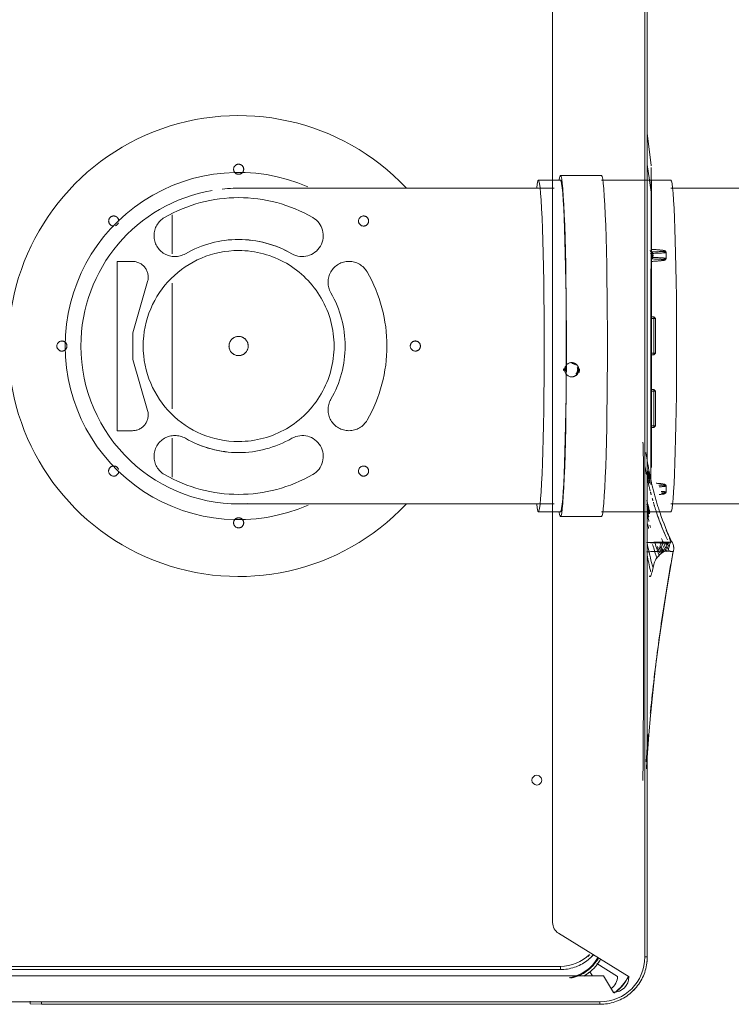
# Model space of a CAD drawing. Header units: millimetres. Extents: x 19410 to 41495, y 2709 to 43021.
# Tile 38 of 52: x 30325 to 30550, y 35835 to 36147. Entities that reach past the tile are written whole.
import ezdxf

# ---------------------------------------------------------------- set-up
doc = ezdxf.new("R2010")
doc.units = ezdxf.units.MM
doc.linetypes.add('ADSK_Скрыто', pattern=[300, 150, -150])
for name, color, linetype, lineweight in [('A-DETL-____-HDLN', 90, 'ADSK_Скрыто', 9), ('G-XREF-____-OTLN', 8, 'Continuous', 9), ('M-EQPM-____-OTLN', 50, 'Continuous', 20)]:
    doc.layers.add(name, color=color, linetype=linetype, lineweight=lineweight)

# ---------------------------------------------------------------- blocks, each defined once
blk = doc.blocks.new('daa-oborudovanie-komplektkoaksialnogodymoxoda-sudliniteliami-1 - 60_100-V8-В_Этаж 02_Вентиляция')
at = {"layer": 'M-EQPM-____-OTLN', "color": 94}
for p, q in [((114.99, 54), (102, 54)), ((102, 52.5), (95, 52.5)), ((136.98, 52.5), (114.99, 52.5)), ((600, 50), (136.98, 50)), ((95, -52.5), (102, -52.5)), ((114.99, -52.5), (136.98, -52.5)), ((136.98, -50), (600, -50)), ((102, -54), (114.99, -54))]:
    blk.add_line(p, q, dxfattribs=at)
at = {"layer": 'M-EQPM-____-OTLN', "color": 94, "flags": 128}
for points in [[(100, 50), (96, 50), (92.01, 50), (88.03, 50), (84.07, 50), (80.13, 50), (76.23, 50), (72.36, 50), (68.54, 50), (64.77, 50), (61.06, 50), (57.41, 50), (53.82, 50), (50.31, 50), (46.88, 50), (43.54, 50), (40.28, 50), (37.12, 50), (34.06, 50), (31.11, 50), (28.26, 50), (25.54, 50), (22.93, 50), (20.44, 50), (18.08, 50), (15.85, 50), (13.76, 50), (11.8, 50), (9.99, 50), (8.32, 50), (6.8, 50), (5.42, 50), (4.2, 50), (3.13, 50), (2.21, 50), (1.46, 50), (0.85, 50), (0.41, 50), (0.13, 50), (0.01, 50), (0, 50)], [(0, -50), (0.08, -50), (0.32, -50), (0.72, -50), (1.28, -50), (1.99, -50), (2.87, -50), (3.89, -50), (5.08, -50), (6.41, -50), (7.89, -50), (9.52, -50), (11.3, -50), (13.22, -50), (15.27, -50), (17.47, -50), (19.79, -50), (22.24, -50), (24.82, -50), (27.52, -50), (30.33, -50), (33.25, -50), (36.28, -50), (39.42, -50), (42.65, -50), (45.97, -50), (49.38, -50), (52.87, -50), (56.43, -50), (60.07, -50), (63.76, -50), (67.52, -50), (71.33, -50), (75.18, -50), (79.08, -50), (83, -50), (86.96, -50), (90.93, -50), (94.92, -50), (98.92, -50), (100, -50)]]:
    blk.add_lwpolyline(points, dxfattribs=at)
at = {"layer": 'M-EQPM-____-OTLN', "color": 94}
for radius, start, end in [(73, 43.3605, 180), (55, 66.4461, 180), (50, 88.0259, 95.986), (50, 99.6828, 180), (73, 180, 316.632), (55, 180, 293.6321), (50, 180, 273.1208)]:
    blk.add_arc((0, 0), radius, start, end, dxfattribs=at)
for centre, major_axis, start_param, end_param in [((102, 0), (0, 54), 0, 0.213423), ((102, 0), (0, 54), 3.141593, 6.283185), ((114.99, 0), (0, 54), 3.141593, 6.283185), ((95, 0), (0, 52.5), 0, 0.298494), ((95, 0), (0, 52.5), 3.141593, 6.283185), ((102, 0), (0, 52.5), 3.141593, 6.283185), ((136.98, 0), (0, 52.5), 3.141593, 6.283185), ((95, 0), (0, 52.5), 2.842499, 3.141593), ((102, 0), (0, 54), 2.92817, 3.141593)]:
    blk.add_ellipse(centre, major_axis=major_axis, ratio=0.034899, start_param=start_param, end_param=end_param, dxfattribs=at)
blk = doc.blocks.new('City Class FR - City Class F_iam-V6-В_Этаж 02_Вентиляция')
at = {"layer": 'A-DETL-____-HDLN'}
for p, q in [((16.49, -107.65), (-37.14, -107.77)), ((-37.14, -107.77), (-37.13, -112.62)), ((16.5, -112.5), (16.49, -107.65)), ((-30.74, -117.41), (-14.53, -112.72)), ((-14.53, -112.72), (-6.11, -112.7)), ((-6.11, -112.7), (10.13, -117.32)), ((-39.52, -125.18), (-51.87, -125.21)), ((9.64, -125.08), (-30.22, -125.16)), ((31.29, -125.03), (18.94, -125.06)), ((-43.96, -144.65), (-43.96, -144.66)), ((23.47, -147.74), (23.47, -147.74)), ((42.42, -245.6), (-62.48, -245.83)), ((-41.1, -274.42), (-40.4, -274.39)), ((-62.42, -275.03), (-8, -274.91)), ((-62.41, -275.83), (-8, -275.71)), ((-62.41, -275.83), (-8, -275.71)), ((38.72, -276.89), (-48.43, -277.11)), ((-39.23, -277.04), (2.71, -276.95)), ((-35.75, -276.93), (-35.75, -277.82)), ((-35.25, -277.82), (-35.25, -276.93)), ((-24.25, -276.91), (-24.25, -277.79)), ((-23.75, -277.79), (-23.75, -276.91)), ((-12.75, -276.89), (-12.75, -277.77)), ((-12.25, -277.77), (-12.25, -276.89)), ((-8, -274.91), (42.49, -274.8)), ((-8, -275.71), (42.49, -275.6)), ((-8, -275.71), (42.49, -275.6)), ((-1.25, -276.86), (-1.25, -277.74)), ((-0.75, -277.74), (-0.75, -276.86)), ((38.72, -276.89), (39.09, -276.89)), ((38.75, -276.78), (42.49, -276.28)), ((47.19, -276.83), (47.21, -276.83)), ((47.3, -276.82), (47.3, -276.75)), ((-35.25, -278.26), (-35.75, -277.76)), ((-35.75, -277.82), (-35.25, -277.82)), ((-35.75, -277.82), (-35.25, -278.32)), ((-24.25, -277.79), (-35.25, -277.82)), ((-35.25, -278.32), (-35.25, -277.82)), ((-35.25, -278.32), (-24.25, -278.29)), ((-23.75, -277.73), (-24.25, -278.23)), ((-24.25, -277.79), (-23.75, -277.79)), ((-24.25, -278.29), (-23.75, -277.79)), ((-24.25, -277.79), (-24.25, -278.29)), ((-12.25, -278.21), (-12.75, -277.71)), ((-12.75, -277.77), (-12.25, -277.77)), ((-12.75, -277.77), (-12.25, -278.27)), ((-1.25, -277.74), (-12.25, -277.77)), ((-12.25, -278.27), (-12.25, -277.77)), ((-1.25, -278.24), (-12.25, -278.27)), ((-0.75, -277.68), (-1.25, -278.18)), ((-1.25, -277.74), (-0.75, -277.74)), ((-1.25, -278.24), (-0.75, -277.74)), ((-1.25, -277.74), (-1.25, -278.24)), ((-72.43, -282.56), (-72.44, -282.52)), ((-72.43, -282.62), (-72.43, -282.59)), ((-72.43, -282.68), (-72.43, -282.65)), ((-72, -283.56), (-72, -283.59))]:
    blk.add_line(p, q, dxfattribs=at)
at = {"layer": 'A-DETL-____-HDLN', "flags": 128}
for points in [[(-53.78, -276.97), (-9.63, -276.88), (38.75, -276.78)], [(-48.43, -277.11), (-9.66, -277.01), (38.72, -276.89)], [(-39.43, -277.04), (-39.37, -277.04), (-39.23, -277.04)], [(2.71, -276.95), (2.85, -276.95), (2.91, -276.94)], [(17.77, -281.62), (17.47, -281.49), (17.36, -281.36), (17.3, -281.25), (17.27, -281.16), (17.24, -281.07), (17.22, -280.97), (17.19, -280.86), (17.17, -280.74), (17.15, -280.61), (17.13, -280.47), (17.11, -280.32), (17.09, -280.16), (17.07, -279.98), (17.05, -279.79), (17.03, -279.59), (17.01, -279.38), (16.99, -279.16), (16.97, -278.93), (16.95, -278.68), (16.93, -278.43), (16.92, -278.17), (16.9, -277.9), (16.88, -277.62), (16.87, -277.33), (16.85, -277.03), (16.85, -276.96)], [(18.09, -276.83), (18.65, -277.46), (18.7, -277.46), (18.72, -277.46), (18.72, -277.46), (18.73, -277.46), (18.73, -277.46), (18.73, -277.46), (18.74, -277.46), (18.74, -277.46)], [(19.5, -276.71), (18.84, -277.46), (18.8, -277.46), (18.78, -277.46), (18.77, -277.46), (18.77, -277.46), (18.76, -277.46), (18.76, -277.46), (18.76, -277.46), (18.76, -277.46)], [(19.75, -281.62), (20.04, -281.49), (20.16, -281.35), (20.21, -281.25), (20.25, -281.15), (20.28, -281.06), (20.3, -280.96), (20.32, -280.85), (20.34, -280.74), (20.37, -280.61), (20.39, -280.47), (20.41, -280.31), (20.43, -280.15), (20.44, -279.97), (20.46, -279.78), (20.48, -279.58), (20.5, -279.37), (20.52, -279.15), (20.54, -278.92), (20.56, -278.68), (20.57, -278.42), (20.59, -278.16), (20.61, -277.89), (20.62, -277.61), (20.64, -277.32), (20.65, -277.02), (20.66, -276.96)], [(-56.23, -281.78), (-56.53, -281.65), (-56.64, -281.52), (-56.7, -281.41), (-56.73, -281.32), (-56.76, -281.23), (-56.78, -281.13), (-56.81, -281.02), (-56.83, -280.9), (-56.85, -280.77), (-56.87, -280.63), (-56.89, -280.48), (-56.91, -280.32), (-56.93, -280.14), (-56.95, -279.95), (-56.97, -279.75), (-56.99, -279.54)], [(-54.25, -281.78), (-53.96, -281.65), (-53.84, -281.51), (-53.79, -281.41), (-53.75, -281.31), (-53.72, -281.22), (-53.7, -281.12), (-53.68, -281.01), (-53.66, -280.9), (-53.63, -280.77), (-53.61, -280.63), (-53.59, -280.47), (-53.57, -280.31), (-53.56, -280.13), (-53.54, -279.95), (-53.52, -279.75), (-53.5, -279.53), (-53.48, -279.31), (-53.46, -279.08), (-53.44, -278.84), (-53.43, -278.58)], [(-56.23, -281.78), (-55.86, -281.81), (-55.48, -281.83), (-55.1, -281.83), (-54.72, -281.82), (-54.35, -281.79), (-54.25, -281.78)], [(17.77, -281.62), (18.14, -281.65), (18.52, -281.67), (18.9, -281.67), (19.28, -281.65), (19.65, -281.63), (19.75, -281.62)], [(-73.47, -284.19), (-73.55, -284.2), (-73.63, -284.21), (-73.71, -284.22), (-73.78, -284.22), (-73.86, -284.23)]]:
    blk.add_lwpolyline(points, dxfattribs=at)
at = {"layer": 'A-DETL-____-HDLN'}
for centre, major_axis, ratio, start_param, end_param in [((-10.37, -90.2), (-1.6, 0.07), 0.999987, 3.189473, 6.331065), ((-10.37, -90.2), (-1.6, 0.07), 0.999987, 0.04788, 3.189473), ((-49.93, -106.69), (-1.6, 0.07), 0.999987, 3.189473, 6.331065), ((29.27, -106.52), (-1.6, 0.07), 0.999987, 3.189473, 6.331065), ((-49.93, -106.69), (-1.6, 0.07), 0.999987, 0.04788, 1.618676), ((-49.93, -106.69), (-1.6, 0.07), 0.999987, 1.917265, 3.141593), ((29.27, -106.52), (-1.6, 0.07), 0.999987, 0.402025, 1.264023), ((29.27, -106.52), (-1.6, 0.07), 0.999987, 1.618676, 3.189473), ((-10.24, -146.2), (-30.22, 1.38), 0.999987, 3.189473, 6.331065), ((-32.13, -112.6), (-4.99, 0.23), 0.999987, 0.04788, 1.897929), ((11.5, -112.51), (-4.99, 0.23), 0.999987, 1.339424, 3.189473), ((24.68, -125.94), (-6.62, 0.3), 0.999987, 3.713071, 6.854664), ((-45.25, -126.09), (-6.62, 0.3), 0.999987, 2.665874, 5.807467), ((-10.24, -146.2), (-46.95, 2.15), 0.999987, 5.807467, 6.854664), ((-10.24, -146.2), (-46.95, 2.15), 0.999987, 2.665874, 3.713071), ((-10.24, -146.2), (-33.71, 1.54), 0.999987, 5.807467, 6.854664), ((-10.24, -146.2), (-33.71, 1.54), 0.999987, 5.807595, 6.331065), ((-10.24, -146.2), (-33.71, 1.54), 0.999987, 2.665874, 3.713071), ((-66.24, -146.32), (-1.6, 0.07), 0.999987, 3.189473, 6.331065), ((-66.24, -146.32), (-1.6, 0.07), 0.999987, 0.04788, 3.189473), ((-10.24, -146.2), (-30.22, 1.38), 0.999987, 0.04788, 3.189473), ((-10.24, -146.2), (-33.71, 1.54), 0.999987, 2.665874, 3.189473), ((45.76, -146.08), (-1.6, 0.07), 0.999987, 3.189473, 6.331065), ((45.76, -146.08), (-1.6, 0.07), 0.999987, 0.04788, 3.189473), ((-45.17, -166.46), (-6.62, 0.3), 0.999987, 0.571479, 3.713071), ((24.77, -166.31), (-6.62, 0.3), 0.999987, 5.807467, 8.949059), ((-30.36, -181.21), (-6.62, 0.3), 0.999987, 4.23667, 7.378263), ((10.02, -181.12), (-6.62, 0.3), 0.999987, 2.142275, 5.283868), ((-10.24, -146.2), (-33.71, 1.54), 0.999987, 1.095078, 2.142275), ((-49.76, -185.88), (-1.6, 0.07), 0.999987, 3.189473, 6.331065), ((-49.76, -185.88), (-1.6, 0.07), 0.999987, 0.04788, 3.189473), ((-10.24, -146.2), (-46.95, 2.15), 0.999987, 1.095078, 2.142275), ((29.44, -185.71), (-1.6, 0.07), 0.999987, 3.189473, 6.331065), ((29.44, -185.71), (-1.6, 0.07), 0.999987, 0.04788, 3.189473), ((-10.12, -202.2), (-1.6, 0.07), 0.999987, 3.189473, 6.331065), ((-10.12, -202.2), (-1.6, 0.07), 0.999987, 0.04788, 3.189473), ((-17.52, -251.77), (-2.25, 0.1), 0.999987, 3.189473, 6.331065), ((-17.52, -251.72), (-2.5, 0.11), 0.999987, 4.581485, 4.843332), ((-17.52, -251.77), (-2.25, 0.1), 0.999987, 0.04788, 3.189473), ((-17.51, -251.71), (-2, 0.09), 0.999987, 4.142626, 4.986416), ((-17.51, -251.66), (-2, 0.09), 0.999987, 4.177243, 4.89457), ((-17.51, -251.71), (-2, 0.09), 0.999987, 2.52273, 3.141593), ((-17.51, -251.66), (-2, 0.09), 0.999987, 0.864511, 1.970028), ((-17.51, -251.71), (-2, 0.09), 0.999987, 0.899128, 1.95187), ((-17.52, -251.72), (-2.5, 0.11), 0.999987, 1.271607, 1.737534), ((17.35, -276.94), (0.499, 0.026), 0.526838, 3.080388, 3.141593), ((17.14, -272.26), (-0.18, 8.87), 0.051989, 2.126511, 4.14449), ((18.13, -277.01), (-0.5, 0.007), 0.537135, 0.061675, 1.509599), ((17.58, -272.25), (-0.19, 9.37), 0.051989, 3.135501, 4.14449), ((19.37, -277.01), (0.5, 0.009), 0.537128, 4.772998, 6.220923), ((19.89, -272.24), (0.15, 9.37), 0.052485, 2.138704, 3.147693), ((20.33, -272.25), (0.14, 8.88), 0.052485, 2.138704, 4.156683), ((20.16, -276.93), (-0.499, 0.024), 0.526816, 3.141593, 3.20338), ((-56.86, -272.42), (-0.18, 8.87), 0.051989, 2.688037, 3.615339), ((-56.42, -272.41), (-0.19, 9.37), 0.051989, 2.576385, 3.135162), ((-56.42, -272.41), (-0.19, 9.37), 0.051989, 3.135501, 3.734914), ((-54.11, -272.4), (0.15, 9.37), 0.052485, 2.450078, 3.147693), ((-54.11, -272.4), (0.15, 9.37), 0.052485, 3.148085, 3.729955), ((-53.67, -272.41), (0.14, 8.88), 0.052485, 2.499231, 3.818154), ((17.58, -272.25), (-0.19, 9.37), 0.051989, 2.548225, 3.135162), ((19.89, -272.24), (0.15, 9.37), 0.052485, 3.148085, 3.729955)]:
    blk.add_ellipse(centre, major_axis=major_axis, ratio=ratio, start_param=start_param, end_param=end_param, dxfattribs=at)
for points, knots in [([(-60.05, -275.7), (-60.68, -275.81), (-61.72, -275.99), (-62.74, -276.19), (-63.15, -276.27)], [0.6590326, 0.6590326, 0.6590326, 0.6590326, 0.6875, 0.70622811, 0.70622811, 0.70622811, 0.70622811]), ([(-63.1, -276.55), (-62.62, -276.42), (-61.59, -276.16), (-60.55, -275.91), (-59.98, -275.78)], [-0.7725632, -0.7725632, -0.7725632, -0.7725632, -0.75, -0.72363241, -0.72363241, -0.72363241, -0.72363241]), ([(-62.73, -279.84), (-60.71, -279.15), (-54.46, -277.25), (-48.05, -275.99), (-43.7, -275.36)], [0.1524432, 0.1524432, 0.1524432, 0.1524432, 0.25, 0.4509828, 0.4509828, 0.4509828, 0.4509828]), ([(-62.65, -276.64), (-62.08, -276.49), (-60.82, -276.16), (-59.53, -275.85), (-58.83, -275.69)], [-0.77724897, -0.77724897, -0.77724897, -0.77724897, -0.75, -0.71728446, -0.71728446, -0.71728446, -0.71728446]), ([(-49.56, -275.74), (-50.28, -275.87), (-51.56, -276.12), (-52.84, -276.39), (-53.41, -276.52)], [0.63333895, 0.63333895, 0.63333895, 0.63333895, 0.66666667, 0.69357634, 0.69357634, 0.69357634, 0.69357634]), ([(-49.73, -275.9), (-50.32, -276.01), (-51.36, -276.22), (-52.41, -276.44), (-52.87, -276.54)], [0.63917647, 0.63917647, 0.63917647, 0.63917647, 0.66666667, 0.68828435, 0.68828435, 0.68828435, 0.68828435]), ([(-49.75, -276.02), (-50.3, -276.12), (-51.11, -276.28), (-51.92, -276.46), (-52.19, -276.51)], [0.64100277, 0.64100277, 0.64100277, 0.64100277, 0.66666667, 0.6792578, 0.6792578, 0.6792578, 0.6792578]), ([(-50.53, -275.84), (-50.98, -275.93), (-51.53, -276.03), (-52.08, -276.14), (-52.18, -276.17)], [-0.35431054, -0.35431054, -0.35431054, -0.35431054, -0.33333333, -0.32858391, -0.32858391, -0.32858391, -0.32858391]), ([(-50.69, -276.3), (-50.91, -276.35), (-51.39, -276.44), (-51.87, -276.55), (-52.13, -276.6)], [0.65642177, 0.65642177, 0.65642177, 0.65642177, 0.66666667, 0.67892034, 0.67892034, 0.67892034, 0.67892034]), ([(-50.64, -276.38), (-50.87, -276.43), (-51.36, -276.53), (-51.85, -276.64), (-52.1, -276.69)], [0.65582065, 0.65582065, 0.65582065, 0.65582065, 0.66666667, 0.67885603, 0.67885603, 0.67885603, 0.67885603]), ([(-50.59, -276.46), (-50.83, -276.51), (-51.34, -276.62), (-51.84, -276.73), (-52.1, -276.78)], [0.6552338, 0.6552338, 0.6552338, 0.6552338, 0.66666667, 0.67899935, 0.67899935, 0.67899935, 0.67899935]), ([(-49.57, -276.35), (-50.15, -276.46), (-50.95, -276.63), (-51.75, -276.8), (-51.97, -276.85)], [0.63938648, 0.63938648, 0.63938648, 0.63938648, 0.66666667, 0.67711014, 0.67711014, 0.67711014, 0.67711014]), ([(18.07, -276.88), (18.1, -276.94), (18.16, -277.03), (18.29, -277.14), (18.48, -277.25), (18.63, -277.27), (18.75, -277.28)], [0.1875, 0.1875, 0.1875, 0.1875, 0.375, 0.53125, 0.6875, 1, 1, 1, 1]), ([(18.75, -277.28), (18.82, -277.27), (18.94, -277.26), (19.11, -277.2), (19.26, -277.1), (19.33, -277.02), (19.36, -276.98)], [0, 0, 0, 0, 0.1875, 0.375, 0.53125, 0.6875, 0.6875, 0.6875, 0.6875]), ([(42.55, -276.86), (42.39, -276.86), (41.98, -276.86), (41.29, -276.86), (40.61, -276.86), (40.05, -276.85), (39.63, -276.84), (39.27, -276.83), (38.98, -276.81), (38.83, -276.8), (38.75, -276.78)], [0.7113946, 0.7113946, 0.7113946, 0.7113946, 0.75, 0.8125, 0.875, 0.90625, 0.9375, 0.96875, 0.984375, 1, 1, 1, 1])]:
    blk.add_open_spline(points, degree=3, knots=knots, dxfattribs=at)
for points in [[(-62.48, -276.16), (-61.85, -276.01), (-61.22, -275.86), (-60.57, -275.71)], [(-62.45, -275.9), (-62.2, -275.85), (-61.95, -275.79), (-61.7, -275.73)], [(-59.02, -277.61), (-58.75, -277.53), (-58.47, -277.45), (-58.2, -277.38)], [(-57.06, -277.06), (-56.75, -276.98), (-56.44, -276.9), (-56.14, -276.82)], [(-55.82, -276.73), (-54.42, -276.38), (-53.01, -276.05), (-51.6, -275.74)], [(-50.68, -275.55), (-49.66, -275.35), (-48.64, -275.15), (-47.61, -274.97)], [(17.6, -276.88), (17.62, -276.93), (17.63, -276.98), (17.63, -277.02)], [(18.09, -277.28), (18.1, -277.18), (18.08, -277.08), (18.04, -276.99)], [(19.45, -276.98), (19.42, -277.08), (19.4, -277.18), (19.4, -277.28)], [(19.87, -277.02), (19.86, -276.97), (19.88, -276.88), (19.97, -276.74), (20.11, -276.63), (20.22, -276.58), (20.28, -276.57)], [(38.72, -276.89), (38.73, -276.89), (38.73, -276.88), (38.74, -276.87)], [(42.5, -276.88), (41.42, -276.88), (40.16, -276.89), (38.72, -276.89)], [(47.18, -276.82), (47.15, -276.83), (47.12, -276.83), (47.08, -276.83)], [(47.24, -276.82), (47.24, -276.82), (47.23, -276.82), (47.21, -276.83)], [(-62.54, -278.72), (-61.52, -278.37), (-60.49, -278.05), (-59.45, -277.74)], [(-74.84, -283.08), (-74.83, -283.12), (-74.83, -283.13), (-74.83, -283.13)], [(-74.83, -283.13), (-74.83, -283.13), (-74.82, -283.1), (-74.82, -283.06)], [(-72.86, -282.2), (-72.89, -282.19), (-72.92, -282.18), (-72.96, -282.17)], [(-72.58, -282.34), (-72.6, -282.32), (-72.63, -282.3), (-72.67, -282.29)], [(-72.52, -282.38), (-72.54, -282.36), (-72.56, -282.35), (-72.58, -282.34)], [(-72.51, -283.06), (-72.47, -283.07), (-72.44, -283.08), (-72.41, -283.1)], [(-72.46, -282.45), (-72.47, -282.44), (-72.47, -282.43), (-72.48, -282.42)], [(-72.42, -282.78), (-72.43, -282.78), (-72.43, -282.74), (-72.43, -282.69)], [(-72.42, -282.74), (-72.42, -282.77), (-72.42, -282.78), (-72.42, -282.78)], [(-72.21, -283.18), (-72.18, -283.2), (-72.16, -283.21), (-72.13, -283.23)], [(-72.13, -283.23), (-72.11, -283.24), (-72.08, -283.27), (-72.05, -283.3), (-72.04, -283.31)], [(-72, -283.59), (-72, -283.65), (-72.01, -283.69), (-72.01, -283.69)], [(-72.01, -283.69), (-72.01, -283.7), (-72.01, -283.69), (-72.01, -283.66)], [(-75, -284.12), (-75, -284.12), (-75, -284.09), (-75, -284.04)]]:
    blk.add_open_spline(points, degree=3, dxfattribs=at)
at = {"layer": 'G-XREF-____-OTLN'}
for p, q in [((-209.49, -262.24), (-210.12, 26.85)), ((-218.21, -24.17), (-218.08, -84.17)), ((-207.97, -40.43), (-207.52, -248.62)), ((-207.97, -40.43), (-207.52, -248.62)), ((-206.52, -248.62), (-206.97, -40.43)), ((-218.88, -84.17), (-218.72, -80.55)), ((-218.88, -84.17), (-218.5, -261.17)), ((-218.88, -84.17), (-218.5, -261.17)), ((-218.08, -84.17), (-217.7, -261.17)), ((-62.53, -245.83), (-192.63, -246.11)), ((157.57, -245.35), (42.47, -245.6)), ((-196.03, -248.01), (-209.81, -270.35)), ((-209.5, -258.73), (-208.19, -257.92)), ((-205.56, -260.11), (-209.64, -266.73)), ((-214.7, -265.48), (-209.49, -262.24)), ((-203.47, -275.34), (-62.46, -275.03)), ((-203.46, -276.13), (-62.46, -275.83)), ((-203.46, -276.13), (-62.46, -275.83)), ((42.53, -274.8), (168.53, -274.53)), ((42.54, -275.6), (168.54, -275.33)), ((42.54, -275.6), (168.54, -275.33)), ((42.54, -276.27), (47.56, -275.59)), ((47.19, -276.83), (47.21, -276.83)), ((57.34, -275.57), (47.29, -276.82)), ((47.3, -276.82), (57.33, -275.57)), ((47.3, -276.82), (47.3, -276.75)), ((-72.43, -282.56), (-72.44, -282.52)), ((-72.43, -282.62), (-72.43, -282.59)), ((-72.43, -282.68), (-72.43, -282.65)), ((-72, -283.56), (-72, -283.59))]:
    blk.add_line(p, q, dxfattribs=at)
at = {"layer": 'G-XREF-____-OTLN', "flags": 128}
for points in [[(-207.52, -248.62), (-207.51, -249.18), (-207.47, -249.74), (-207.42, -250.3), (-207.34, -250.85), (-207.24, -251.4), (-207.11, -251.95), (-206.97, -252.49), (-206.8, -253.02), (-206.61, -253.55), (-206.41, -254.07), (-206.18, -254.58), (-205.93, -255.08), (-205.66, -255.57), (-205.37, -256.05), (-205.06, -256.52), (-204.73, -256.98), (-204.39, -257.42), (-204.03, -257.85), (-203.65, -258.26), (-203.25, -258.66), (-202.84, -259.04)], [(-218.5, -261.17), (-218.48, -261.77), (-218.45, -262.36), (-218.38, -262.96), (-218.3, -263.56), (-218.19, -264.15), (-218.06, -264.73), (-217.9, -265.31), (-217.72, -265.88), (-217.52, -266.45), (-217.3, -267), (-217.05, -267.55), (-216.79, -268.09), (-216.5, -268.61), (-216.19, -269.13), (-215.86, -269.63), (-215.51, -270.12), (-215.14, -270.59), (-214.75, -271.05), (-214.35, -271.49), (-213.92, -271.92), (-213.48, -272.32), (-213.03, -272.71), (-212.56, -273.09), (-212.07, -273.44), (-211.57, -273.77), (-211.06, -274.09), (-210.54, -274.38), (-210, -274.65), (-209.46, -274.9), (-208.9, -275.13), (-208.34, -275.33), (-207.77, -275.51), (-207.19, -275.67), (-206.6, -275.81), (-206.01, -275.92), (-205.42, -276.01), (-204.82, -276.07), (-204.22, -276.12), (-203.63, -276.13), (-203.46, -276.13)], [(-72.19, -274.69), (-64.49, -274.65), (-57.96, -274.62), (-52.55, -274.58), (-48.02, -274.54), (-41.82, -274.44), (-41.1, -274.42)], [(-147.61, -274.58), (-146.91, -274.59), (-142.2, -274.65), (-134.02, -274.7), (-122.97, -274.72), (-116.49, -274.72), (-104.94, -274.72), (-89.02, -274.71), (-75.18, -274.69)], [(-143.85, -275.72), (-143.21, -275.74), (-133.08, -276.42), (-126.96, -276.95), (-119.75, -277.66), (-111.53, -278.58), (-102.2, -279.77), (-87.51, -281.94), (-74.99, -284.07)], [(-72.19, -274.69), (-72.81, -274.69), (-73.4, -274.69), (-74.44, -274.69), (-75.18, -274.7)], [(-72.01, -283.7), (-72.76, -284.01), (-73.12, -284.12), (-73.3, -284.16), (-73.47, -284.19), (-73.55, -284.2), (-73.63, -284.21), (-73.71, -284.22), (-73.78, -284.22), (-73.86, -284.23), (-74.01, -284.23), (-75.01, -284.13)]]:
    blk.add_lwpolyline(points, dxfattribs=at)
at = {"layer": 'G-XREF-____-OTLN'}
for centre, major_axis, ratio, start_param, end_param in [((-217.92, -80.55), (0.8, 0.002), 0.005175, 1.570548, 3.141345), ((-218.08, -84.17), (0.8, 0.002), 0.005175, 3.141593, 4.712141), ((-147.54, -241), (-1.55, 0.07), 0.999987, 3.189473, 6.331065), ((-147.54, -241), (-1.55, 0.07), 0.999987, 0.04788, 3.189473), ((-192.62, -250.11), (-4, 0.18), 0.999987, 4.760269, 5.77607), ((-193.52, -248.54), (-13.99, 0.64), 0.999987, 0.04788, 0.106645), ((-206.52, -248.62), (1, 0.002), 0.005175, 3.141593, 4.712141), ((-193.52, -248.59), (-13.99, 0.64), 0.999987, 0.04788, 0.107322), ((-193.52, -248.6), (-12.99, 0.59), 0.999987, 0.04788, 0.833278), ((-197.35, -249.12), (-13.19, 0.6), 0.999987, 0.257568, 0.815669), ((-197.35, -249.12), (-12.99, 0.59), 0.999987, 0.21953, 1.114499), ((-197.35, -249.12), (-13.99, 0.64), 0.999987, 0.603351, 0.701711), ((-197.35, -249.12), (-13.19, 0.6), 0.999987, 0.850861, 1.113796), ((-193.52, -248.59), (-13.99, 0.64), 0.999987, 0.786574, 0.889788), ((-193.52, -248.54), (-13.99, 0.64), 0.999987, 0.833278, 0.89147), ((-193.52, -248.54), (-13.19, 0.6), 0.999987, 0.777606, 0.833278), ((-217.7, -261.16), (0.8, 0.002), 0.005175, 3.141593, 4.712141), ((-203.5, -261.13), (-14.98, 0.69), 0.999987, 0.04788, 0.121252), ((-203.5, -261.14), (-14.19, 0.65), 0.999987, 0.04788, 1.618676), ((-197.35, -249.12), (-13.99, 0.64), 0.999987, 0.967623, 1.05857), ((-209.53, -261.73), (-4.99, 0.23), 0.999987, 0.690904, 1.594062), ((-203.33, -257.52), (-14.16, 0.65), 0.999987, 0.650685, 1.160254), ((-203.33, -257.52), (-14.09, 0.64), 0.999987, 0.651395, 1.161353), ((-209.7, -265.35), (-4.99, 0.23), 0.999987, 0.072495, 1.594062), ((-203.5, -261.13), (-14.98, 0.69), 0.999987, 0.778888, 0.889682), ((-203.5, -261.13), (-14.98, 0.69), 0.999987, 1.474516, 1.618676), ((-203.47, -275.33), (-0.002, 0.8), 0.000248, 1.575972, 3.141593)]:
    blk.add_ellipse(centre, major_axis=major_axis, ratio=ratio, start_param=start_param, end_param=end_param, dxfattribs=at)
for points, knots in [([(-203.82, -260.67), (-203.91, -260.62), (-204.45, -260.31), (-205.42, -259.64), (-206.69, -258.51), (-207.82, -257.25), (-208.74, -255.93), (-209.22, -254.98), (-209.43, -254.5)], [0.1365701, 0.1365701, 0.1365701, 0.1365701, 0.1666667, 0.3333333, 0.5, 0.6666667, 0.8333333, 1, 1, 1, 1]), ([(-209.59, -255.98), (-209.24, -256.62), (-208.52, -257.68), (-207.24, -259.09), (-205.85, -260.33), (-204.84, -261.02), (-204.24, -261.35)], [0.1029926, 0.1029926, 0.1029926, 0.1029926, 0.3333333, 0.5, 0.6666667, 0.8830029, 0.8830029, 0.8830029, 0.8830029]), ([(-75, -284.04), (-75.57, -283.94), (-77.9, -283.52), (-83.74, -282.5), (-92.53, -281.09), (-103.11, -279.57), (-113.72, -278.24), (-121.45, -277.4), (-125.64, -276.98), (-126.29, -276.92)], [-113.969137, -113.969137, -113.969137, -113.969137, -112.219955, -106.876147, -96.188533, -85.500918, -74.813303, -64.125688, -62.174224, -62.174224, -62.174224, -62.174224]), ([(-82.76, -276.52), (-82.84, -276.57), (-82.96, -276.67), (-82.96, -276.86), (-82.58, -277.1), (-81.72, -277.36), (-80.31, -277.68), (-78.96, -277.98), (-78, -278.32), (-77.5, -278.6), (-77.09, -278.9), (-76.53, -279.3), (-75.95, -279.85), (-75.41, -280.57), (-75.03, -281.3), (-74.89, -281.98), (-74.92, -282.8), (-75.07, -283.64), (-75, -284.21), (-75, -284.11), (-75, -284.04)], [0.2, 0.2, 0.2, 0.2, 0.2125, 0.225, 0.25, 0.275, 0.3, 0.35, 0.375, 0.4, 0.425, 0.45, 0.5, 0.55, 0.6, 0.65, 0.7, 0.8, 0.9, 1, 1, 1, 1]), ([(-76.1, -275.78), (-77.8, -276.12), (-79.6, -276.51), (-81.38, -276.93), (-81.53, -276.97)], [-0.20717011, -0.20717011, -0.20717011, -0.20717011, -0.125, -0.1172475, -0.1172475, -0.1172475, -0.1172475]), ([(-79.99, -277.58), (-79.5, -277.45), (-77.03, -276.82), (-74.48, -276.23), (-72.38, -275.8)], [-0.8999686, -0.8999686, -0.8999686, -0.8999686, -0.875, -0.7741154, -0.7741154, -0.7741154, -0.7741154]), ([(-77.28, -278.89), (-76.18, -278.54), (-74.69, -278.08), (-73.18, -277.66), (-72.8, -277.55)], [-0.93240576, -0.93240576, -0.93240576, -0.93240576, -0.875, -0.85609794, -0.85609794, -0.85609794, -0.85609794]), ([(-75.13, -275.59), (-75.12, -275.89), (-75.09, -276.66), (-75.04, -278.1), (-74.98, -279.73), (-74.92, -281.26), (-74.87, -282.52), (-74.84, -283.08), (-74.83, -283.13), (-74.83, -283.13)], [-0.7577692, -0.7577692, -0.7577692, -0.7577692, -0.6666667, -0.5555556, -0.4444444, -0.3333333, -0.2222222, -0.1111111, -0.066232, -0.066232, -0.066232, -0.066232]), ([(-72.21, -275.58), (-72.22, -275.86), (-72.24, -276.59), (-72.28, -277.96), (-72.32, -279.53), (-72.36, -281.01), (-72.4, -282.22), (-72.42, -282.73), (-72.42, -282.78), (-72.42, -282.78)], [0.2459088, 0.2459088, 0.2459088, 0.2459088, 0.3333333, 0.4444444, 0.5555556, 0.6666667, 0.7777778, 0.8888889, 0.928379, 0.928379, 0.928379, 0.928379]), ([(-65.58, -276.37), (-65.15, -276.27), (-64.27, -276.06), (-63.37, -275.85), (-62.9, -275.75)], [-0.77045805, -0.77045805, -0.77045805, -0.77045805, -0.75, -0.72825746, -0.72825746, -0.72825746, -0.72825746]), ([(-64.11, -276.3), (-63.86, -276.24), (-63.33, -276.11), (-62.79, -275.98), (-62.5, -275.91)], [-0.76186594, -0.76186594, -0.76186594, -0.76186594, -0.75, -0.73648801, -0.73648801, -0.73648801, -0.73648801]), ([(44.82, -276.86), (44.44, -276.86), (43.79, -276.86), (43, -276.86), (42.67, -276.86), (42.59, -276.86)], [0.5, 0.5, 0.5, 0.5, 0.625, 0.6875, 0.7079097, 0.7079097, 0.7079097, 0.7079097]), ([(-74.82, -283.06), (-74.82, -283.01), (-74.81, -282.95), (-74.83, -282.85), (-74.88, -282.8), (-74.92, -282.77)], [-1, -1, -1, -1, -0.8, -0.7, -0.6, -0.6, -0.6, -0.6]), ([(-72.01, -283.69), (-72.01, -283.7), (-72.02, -283.65), (-72.02, -283.36), (-72.03, -283.06)], [0.0718029, 0.0718029, 0.0718029, 0.0718029, 0.1111111, 0.2222222, 0.2222222, 0.2222222, 0.2222222])]:
    blk.add_open_spline(points, degree=3, knots=knots, dxfattribs=at)
for points in [[(-136.82, -275.99), (-138.43, -275.86), (-140.04, -275.74), (-141.65, -275.62)], [(-133, -276.3), (-133.91, -276.23), (-134.81, -276.15), (-135.71, -276.08)], [(-72.08, -280.49), (-72.09, -279.99), (-72.11, -278.95), (-72.14, -277.48), (-72.16, -276.28), (-72.17, -275.83), (-72.18, -275.74)], [(-67.77, -276.26), (-67.27, -276.15), (-66.77, -276.03), (-66.27, -275.92)], [(-67.39, -276.83), (-67.17, -276.78), (-66.96, -276.72), (-66.74, -276.66)], [(46.62, -276.84), (46.41, -276.84), (45.9, -276.85), (45.21, -276.85), (44.82, -276.86)], [(47.18, -276.82), (47.15, -276.83), (47.12, -276.83), (47.08, -276.83)], [(47.24, -276.82), (47.24, -276.82), (47.23, -276.82), (47.21, -276.83)], [(-76.48, -279.64), (-75.12, -279.16), (-73.74, -278.7), (-72.34, -278.26)], [(-73.96, -278.87), (-74.53, -279.03), (-75.09, -279.19), (-75.65, -279.36)], [(-74.47, -279.96), (-74.84, -280.08), (-75.21, -280.21), (-75.58, -280.33)], [(-75.56, -279.81), (-74.87, -279.55), (-74.18, -279.3), (-73.48, -279.06)], [(-75.52, -280.28), (-74.91, -280.03), (-74.29, -279.8), (-73.66, -279.57)], [(-75.4, -280.69), (-74.69, -280.4), (-73.99, -280.11), (-73.27, -279.84)], [(-74.37, -280.39), (-74.7, -280.51), (-75.03, -280.63), (-75.36, -280.75)], [(-75.09, -280.99), (-74.15, -280.58), (-73.19, -280.18), (-72.23, -279.8)], [(-74.91, -281.66), (-74.01, -281.23), (-73.1, -280.81), (-72.18, -280.42)], [(-74.13, -281.85), (-73.07, -281.32), (-71.99, -280.83), (-70.91, -280.35)], [(-72.06, -281.92), (-72.06, -281.48), (-72.07, -280.99), (-72.08, -280.49)], [(-72, -283.59), (-69, -282.17), (-65.91, -280.93), (-62.77, -279.86)], [(-71.38, -282.2), (-68.48, -280.88), (-65.55, -279.73), (-62.59, -278.73)], [(-69.56, -281.4), (-67.6, -280.56), (-65.61, -279.79), (-63.6, -279.08)], [(-74.3, -280.84), (-74.58, -280.94), (-74.85, -281.05), (-75.13, -281.16)], [(-74.32, -281.72), (-74.56, -281.83), (-74.79, -281.93), (-75.03, -282.04)], [(-74.94, -282.41), (-74.76, -282.45), (-74.59, -282.5), (-74.44, -282.54)], [(-74.13, -281.85), (-74.24, -281.83), (-74.47, -281.77), (-74.76, -281.7), (-74.91, -281.66)], [(-74.83, -283.13), (-74.83, -283.13), (-74.82, -283.1), (-74.82, -283.06)], [(-72.15, -281.49), (-72.92, -281.82), (-73.68, -282.17), (-74.44, -282.54)], [(-74.44, -282.54), (-74.29, -282.58), (-74.01, -282.65), (-73.78, -282.71), (-73.67, -282.74)], [(-73.38, -282.05), (-73.57, -281.99), (-73.8, -281.94), (-74.13, -281.85)], [(-72.11, -281.99), (-72.63, -282.23), (-73.15, -282.48), (-73.67, -282.74)], [(-73.67, -282.74), (-73.34, -282.82), (-72.88, -282.94), (-72.61, -283.03), (-72.51, -283.06)], [(-72.96, -282.17), (-72.67, -282.02), (-72.38, -281.88), (-72.09, -281.74)], [(-72.86, -282.2), (-72.89, -282.19), (-72.92, -282.18), (-72.96, -282.17)], [(-72.79, -282.23), (-72.55, -282.12), (-72.32, -282), (-72.08, -281.88)], [(-72.58, -282.34), (-72.6, -282.32), (-72.66, -282.29), (-72.74, -282.25), (-72.79, -282.23)], [(-72.52, -282.38), (-72.54, -282.36), (-72.56, -282.35), (-72.58, -282.34)], [(-72.51, -283.06), (-72.47, -283.07), (-72.41, -283.1), (-72.36, -283.12), (-72.33, -283.13)], [(-72.46, -282.45), (-72.47, -282.44), (-72.47, -282.43), (-72.48, -282.42)], [(-72.42, -282.78), (-72.43, -282.78), (-72.43, -282.74), (-72.43, -282.69)], [(-72.03, -282.97), (-72.13, -283.02), (-72.23, -283.07), (-72.33, -283.13)], [(-72.33, -283.13), (-72.29, -283.15), (-72.21, -283.18), (-72.16, -283.21), (-72.13, -283.23)], [(-72.13, -283.23), (-72.11, -283.24), (-72.08, -283.27), (-72.05, -283.3), (-72.04, -283.31)], [(-72.03, -283.06), (-72.04, -282.75), (-72.05, -282.36), (-72.06, -281.92)], [(-70.93, -282.87), (-71.29, -283.04), (-71.65, -283.21), (-72.01, -283.39)], [(-72, -283.59), (-72, -283.65), (-72.01, -283.69), (-72.01, -283.69)], [(-68.31, -281.87), (-69.55, -282.39), (-70.78, -282.94), (-72, -283.52)], [(-68.55, -282.05), (-69.71, -282.54), (-70.86, -283.05), (-72, -283.59)], [(-70.72, -282.85), (-71.14, -283.05), (-71.57, -283.25), (-72, -283.46)]]:
    blk.add_open_spline(points, degree=3, dxfattribs=at)
blk = doc.blocks.new('City Class FR - City Class 25 FR-V7-В_Этаж 02_Вентиляция')
at = {"layer": 'A-DETL-____-HDLN'}
for p, q in [((-13.29, -146.04), (-13.29, -146.06)), ((-7.2, -146.34), (-7.2, -146.32))]:
    blk.add_line(p, q, dxfattribs=at)
for centre, start_param, end_param in [((-10.24, -146.2), 3.1873, 6.328892), ((-10.24, -146.18), 4.758096, 5.805294), ((-10.24, -146.18), 3.1873, 4.496297), ((-10.24, -146.18), 6.067093, 6.328892), ((-10.24, -146.18), 0.045707, 1.354704), ((-10.24, -146.2), 0.045707, 3.1873), ((-10.24, -146.18), 1.616504, 3.1873)]:
    blk.add_ellipse(centre, major_axis=(-3.04, 0.14), ratio=0.999987, start_param=start_param, end_param=end_param, dxfattribs=at)
blk.add_blockref('City Class FR - City Class F_iam-V6-В_Этаж 02_Вентиляция', (0, 0))

msp = doc.modelspace()

# ---------------------------------------------------------------- block references
at = {"layer": 'A-DETL-____-HDLN', "rotation": 89.87557860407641}
msp.add_blockref('City Class FR - City Class 25 FR-V7-В_Этаж 02_Вентиляция', (30247.9, 36054.56), dxfattribs=at)
at = {"layer": 'M-EQPM-____-OTLN', "color": 94}
msp.add_blockref('daa-oborudovanie-komplektkoaksialnogodymoxoda-sudliniteliami-1 - 60_100-V8-В_Этаж 02_Вентиляция', (30394.08, 36044), dxfattribs=at)

doc.saveas('drawing.dxf')
